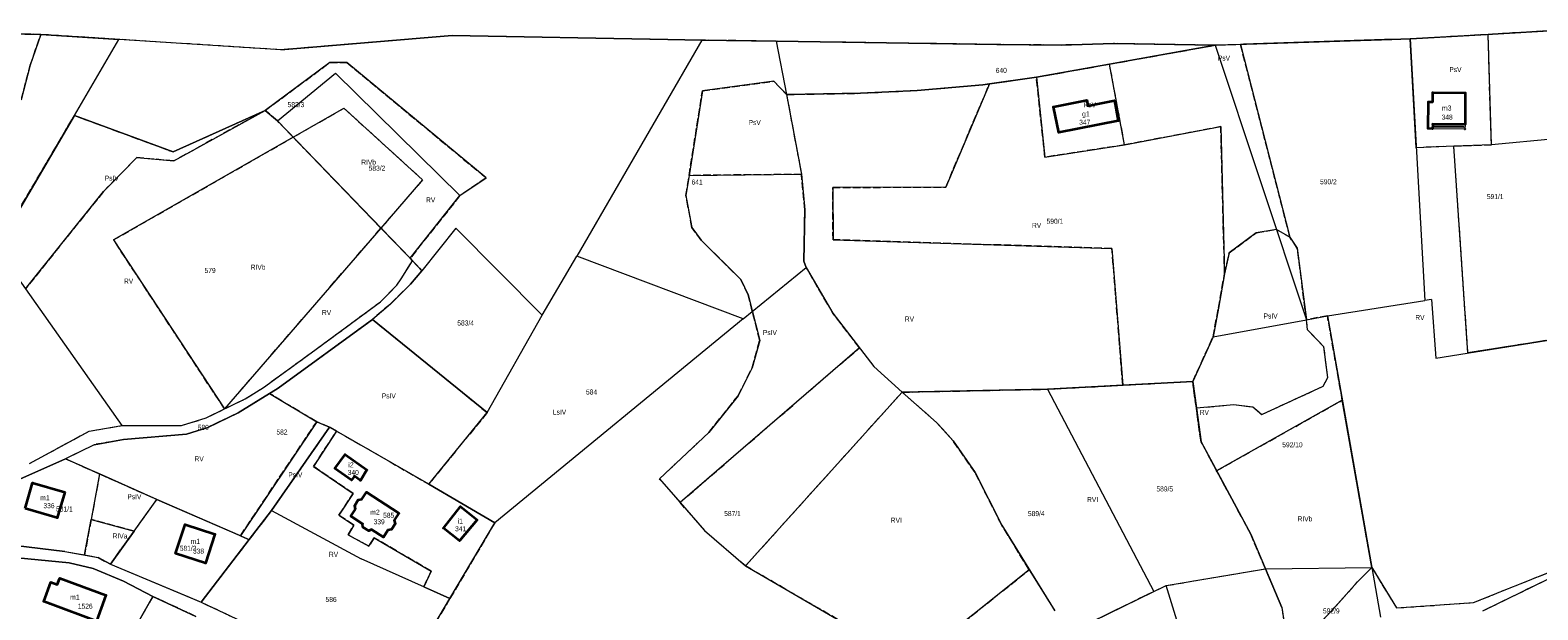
# Model space of a CAD drawing. Header units: metres. Extents: x 7496145 to 7500200, y 5498500 to 5502080.
# Tile 185 of 202: x 7498707 to 7499156, y 5501363 to 5501536. Entities that reach past the tile are written whole.
import ezdxf
from ezdxf.enums import TextEntityAlignment as Align

# ---------------------------------------------------------------- set-up
doc = ezdxf.new("R2010")
doc.units = ezdxf.units.M
doc.header["$MEASUREMENT"] = 0
for name, pattern in [('2.25_0.75', [3, 2.25, -0.75]), ('219-1000', [0]), ('egug-1000', [0])]:
    doc.linetypes.add(name, pattern=pattern)
doc.layers.get('0').update_dxf_attribs({"color": 2, "linetype": 'CONTINUOUS', "lineweight": 5})
for name, color, linetype in [('209-oznaczenie konturu klasyfikacyjnego', 7, 'CONTINUOUS'), ('211-numer działki ewidencyjnej', 7, 'CONTINUOUS'), ('217-kontur klasyfikacyjny', 7, 'CONTINUOUS'), ('218-kontur użytku gruntowego', 7, 'CONTINUOUS'), ('219-działka ewidencyjna', 7, 'CONTINUOUS'), ('312-budynek ewidencyjny', 7, 'CONTINUOUS'), ('312-oznaczenie budynku ewidencyjnego', 7, 'CONTINUOUS'), ('312-oznaczenie budynku ewidencyjnego-Atr117', 7, 'CONTINUOUS'), ('Punkt budynku', 7, 'CONTINUOUS'), ('taras', 7, 'CONTINUOUS')]:
    doc.layers.add(name, color=color, linetype=linetype)
doc.styles.get("Standard").update_dxf_attribs({"font": 'Working1250', "width": 0.75})

# ---------------------------------------------------------------- blocks, each defined once
blk = doc.blocks.new('PUNKTBUD')
at = {"color": 0}
blk.add_circle((0, 0), 0.09, dxfattribs=at)

msp = doc.modelspace()

# ---------------------------------------------------------------- linework, layer by layer
at = {"layer": '217-kontur klasyfikacyjny', "color": 3, "linetype": '2.25_0.75', "lineweight": 18, "flags": 128}
for points in [[(7498710.71, 5501534.25), (7498690.43, 5501534.64)], [(7498707.5, 5501525.07), (7498710.71, 5501534.25)], [(7498733.9, 5501532.76), (7498710.71, 5501534.25)], [(7498782.1, 5501529.67), (7498733.9, 5501532.76)], [(7498833.18, 5501533.88), (7498782.1, 5501529.67)], [(7498897.36, 5501532.69), (7498833.18, 5501533.88)], [(7498907.53, 5501532.54), (7498897.36, 5501532.69)], [(7498929.64, 5501532.21), (7498907.53, 5501532.54)], [(7498995.35, 5501531.23), (7498929.64, 5501532.21)], [(7499014.52, 5501531.06), (7498995.35, 5501531.23)], [(7499030.13, 5501531.53), (7499014.52, 5501531.06)], [(7499060.41, 5501531.02), (7499030.13, 5501531.53)], [(7499067.9, 5501531.27), (7499060.41, 5501531.02)], [(7499113.02, 5501532.77), (7499067.9, 5501531.27)], [(7499082.63, 5501473.84), (7499067.9, 5501531.27)], [(7499118.45, 5501532.95), (7499113.02, 5501532.77)], [(7499120.37, 5501533.01), (7499118.45, 5501532.95)], [(7499120.27, 5501500.51), (7499118.45, 5501532.95)], [(7499141.65, 5501534.26), (7499120.37, 5501533.01)], [(7499142.94, 5501534.34), (7499141.65, 5501534.26)], [(7499142.61, 5501501.4), (7499141.65, 5501534.26)], [(7499163.11, 5501535.52), (7499142.94, 5501534.34)], [(7499028.92, 5501525.38), (7499060.41, 5501531.02)], [(7498704.85, 5501514.74), (7498707.5, 5501525.07)], [(7498777.49, 5501511.64), (7498796.73, 5501525.9)], [(7498796.73, 5501525.9), (7498801.82, 5501525.86)], [(7498801.82, 5501525.86), (7498843.25, 5501491.51)], [(7499007.13, 5501521.48), (7499028.92, 5501525.38)], [(7499033.39, 5501501.35), (7499028.92, 5501525.38)], [(7498907.69, 5501517.44), (7498928.94, 5501520.28)], [(7498928.94, 5501520.28), (7498932.73, 5501516.36)], [(7498971.62, 5501517.56), (7498991.19, 5501519.28)], [(7498980.14, 5501488.77), (7498993.17, 5501519.55)], [(7498991.19, 5501519.28), (7498993.17, 5501519.55)], [(7498993.17, 5501519.55), (7499007.13, 5501521.48)], [(7499009.67, 5501497.69), (7499007.13, 5501521.48)], [(7498903.71, 5501492.24), (7498907.69, 5501517.44)], [(7498932.73, 5501516.36), (7498954.79, 5501516.72)], [(7498932.73, 5501516.36), (7498937.17, 5501492.6)], [(7498954.79, 5501516.72), (7498971.62, 5501517.56)], [(7498697.46, 5501470.62), (7498720.66, 5501510.09)], [(7498720.66, 5501510.09), (7498750.04, 5501499.27)], [(7498750.04, 5501499.27), (7498777.49, 5501511.64)], [(7498777.49, 5501511.64), (7498750.26, 5501496.57)], [(7498781.11, 5501508.5), (7498777.49, 5501511.64)], [(7498785.81, 5501503.64), (7498800.88, 5501512.3)], [(7498800.88, 5501512.3), (7498824.36, 5501490.93)], [(7498785.81, 5501503.64), (7498781.11, 5501508.5)], [(7499062.04, 5501506.78), (7499033.39, 5501501.35)], [(7499063.16, 5501462.96), (7499062.04, 5501506.78)], [(7498732.36, 5501473.04), (7498785.81, 5501503.64)], [(7498811.95, 5501476.58), (7498785.81, 5501503.64)], [(7499033.39, 5501501.35), (7499009.67, 5501497.69)], [(7499131.43, 5501500.99), (7499120.27, 5501500.51)], [(7499131.43, 5501500.99), (7499142.61, 5501501.4)], [(7499135.63, 5501439.38), (7499131.43, 5501500.99)], [(7498739.26, 5501497.59), (7498729.33, 5501487.45)], [(7498750.26, 5501496.57), (7498739.26, 5501497.59)], [(7498824.36, 5501490.93), (7498811.95, 5501476.58)], [(7498843.25, 5501491.51), (7498835.48, 5501486.24)], [(7498902.77, 5501486.27), (7498903.71, 5501492.24)], [(7498937.17, 5501492.6), (7498903.71, 5501492.24)], [(7498938.17, 5501481.98), (7498937.17, 5501492.6)], [(7498729.33, 5501487.45), (7498706.07, 5501458.44)], [(7498835.48, 5501486.24), (7498820.64, 5501467.58)], [(7498904.56, 5501476.75), (7498902.77, 5501486.27)], [(7498946.48, 5501488.66), (7498980.14, 5501488.77)], [(7498946.58, 5501473.11), (7498946.48, 5501488.66)], [(7498937.88, 5501466.76), (7498938.17, 5501481.98)], [(7498765.39, 5501422.71), (7498732.36, 5501473.04)], [(7498765.39, 5501422.71), (7498811.95, 5501476.58)], [(7498820.64, 5501467.58), (7498811.95, 5501476.58)], [(7498907.32, 5501472.96), (7498904.56, 5501476.75)], [(7498919.11, 5501461.23), (7498907.32, 5501472.96)], [(7499029.64, 5501470.5), (7498946.58, 5501473.11)], [(7499064.57, 5501469.24), (7499072.6, 5501475.14)], [(7499072.6, 5501475.14), (7499078.64, 5501476.19)], [(7499078.64, 5501476.19), (7499082.63, 5501473.84)], [(7499084.8, 5501470.58), (7499082.63, 5501473.84)], [(7499032.86, 5501429.78), (7499029.64, 5501470.5)], [(7499063.16, 5501462.96), (7499064.57, 5501469.24)], [(7499087.59, 5501449.28), (7499084.8, 5501470.58)], [(7498817.99, 5501461.49), (7498821.37, 5501466.84)], [(7498820.64, 5501467.58), (7498821.37, 5501466.84)], [(7498824.08, 5501463.89), (7498820.74, 5501459.88)], [(7498821.37, 5501466.84), (7498824.08, 5501463.89)], [(7498938.57, 5501464.82), (7498937.88, 5501466.76)], [(7498946.53, 5501451.24), (7498938.57, 5501464.82)], [(7498811.79, 5501454.59), (7498816.73, 5501459.59)], [(7498820.74, 5501459.88), (7498814.75, 5501453.95)], [(7498816.73, 5501459.59), (7498817.99, 5501461.49)], [(7498921.29, 5501456.7), (7498919.11, 5501461.23)], [(7499061.35, 5501452.7), (7499063.16, 5501462.96)], [(7498924.74, 5501443.12), (7498921.29, 5501456.7)], [(7498791.22, 5501439.44), (7498811.79, 5501454.59)], [(7498814.75, 5501453.95), (7498809.43, 5501449.36)], [(7498954.47, 5501440.92), (7498946.53, 5501451.24)], [(7499059.74, 5501444.18), (7499061.35, 5501452.7)], [(7499093.8, 5501450.46), (7499087.59, 5501449.28)], [(7499098.23, 5501425.32), (7499093.8, 5501450.46)], [(7498809.43, 5501449.36), (7498781.36, 5501428.86)], [(7498809.43, 5501449.36), (7498843.61, 5501421.61)], [(7499087.86, 5501446.3), (7499087.59, 5501449.28)], [(7499092.76, 5501441.18), (7499087.86, 5501446.3)], [(7498922.52, 5501434.99), (7498924.74, 5501443.12)], [(7499053.68, 5501430.89), (7499059.74, 5501444.18)], [(7499161.67, 5501443.53), (7499135.63, 5501439.38)], [(7498776.93, 5501429.09), (7498791.22, 5501439.44)], [(7498901.05, 5501394.84), (7498954.47, 5501440.92)], [(7499093.9, 5501432.03), (7499092.76, 5501441.18)], [(7498918.32, 5501426.64), (7498922.52, 5501434.99)], [(7498771.56, 5501425.74), (7498776.93, 5501429.09)], [(7498781.36, 5501428.86), (7498778.78, 5501427.28)], [(7498967.12, 5501427.69), (7499010.44, 5501428.58)], [(7499010.44, 5501428.58), (7499032.86, 5501429.78)], [(7499032.86, 5501429.78), (7499053.68, 5501430.89)], [(7499054.77, 5501423), (7499053.68, 5501430.89)], [(7499074.29, 5501421.08), (7499092.57, 5501429.49)], [(7499092.57, 5501429.49), (7499093.9, 5501432.03)], [(7498765.39, 5501422.71), (7498771.56, 5501425.74)], [(7498778.78, 5501427.28), (7498769.42, 5501421.56)], [(7498792.82, 5501418.88), (7498778.78, 5501427.28)], [(7498909.6, 5501415.71), (7498918.32, 5501426.64)], [(7498920.5, 5501375.95), (7498967.12, 5501427.69)], [(7498977.42, 5501418.68), (7498967.12, 5501427.69)], [(7499054.77, 5501423), (7499065.88, 5501424.01)], [(7499060.81, 5501404.31), (7499098.23, 5501425.32)], [(7499065.88, 5501424.01), (7499071.61, 5501423.32)], [(7499107.02, 5501375.5), (7499098.23, 5501425.32)], [(7498752.56, 5501417.78), (7498759.94, 5501420.04)], [(7498759.94, 5501420.04), (7498765.39, 5501422.71)], [(7498769.42, 5501421.56), (7498760.44, 5501417.21)], [(7498843.61, 5501421.61), (7498826.19, 5501400.33)], [(7499056.16, 5501412.95), (7499054.77, 5501423)], [(7499071.61, 5501423.32), (7499074.29, 5501421.08)], [(7498707.28, 5501406.43), (7498725.08, 5501416.13)], [(7498725.08, 5501416.13), (7498734.83, 5501417.76)], [(7498734.83, 5501417.76), (7498752.56, 5501417.78)], [(7498754.08, 5501415.18), (7498735.28, 5501413.56)], [(7498760.44, 5501417.21), (7498754.08, 5501415.18)], [(7498770.1, 5501384.93), (7498792.82, 5501418.88)], [(7498796.64, 5501417.33), (7498779.36, 5501392.47)], [(7498791.91, 5501405.6), (7498798.76, 5501416.11)], [(7498796.64, 5501417.33), (7498792.82, 5501418.88)], [(7498798.76, 5501416.11), (7498796.64, 5501417.33)], [(7498798.76, 5501416.11), (7498826.19, 5501400.33)], [(7498894.9, 5501401.92), (7498909.6, 5501415.71)], [(7498982.36, 5501413.23), (7498977.42, 5501418.68)], [(7498726.56, 5501412.07), (7498718.05, 5501407.86)], [(7498735.28, 5501413.56), (7498726.56, 5501412.07)], [(7498988.86, 5501403.75), (7498982.36, 5501413.23)], [(7499060.81, 5501404.31), (7499056.16, 5501412.95)], [(7498718.05, 5501407.86), (7498723.09, 5501405.61)], [(7498723.09, 5501405.61), (7498728.19, 5501403.34)], [(7498803.68, 5501397.54), (7498791.91, 5501405.6)], [(7498728.19, 5501403.34), (7498725.65, 5501389.8)], [(7498728.19, 5501403.34), (7498745.23, 5501395.75)], [(7498901.05, 5501394.84), (7498894.9, 5501401.92)], [(7498996.81, 5501388.1), (7498988.86, 5501403.75)], [(7499070.95, 5501385.44), (7499060.81, 5501404.31)], [(7498799.45, 5501391.06), (7498803.68, 5501397.54)], [(7498826.19, 5501400.33), (7498845.84, 5501388.83)], [(7498738.44, 5501386.3), (7498745.23, 5501395.75)], [(7498745.23, 5501395.75), (7498770.1, 5501384.93)], [(7498779.36, 5501392.47), (7498772.71, 5501383.79)], [(7498908.29, 5501386.51), (7498901.05, 5501394.84)], [(7498725.65, 5501389.8), (7498723.66, 5501379.23)], [(7498738.44, 5501386.3), (7498725.65, 5501389.8)], [(7498803.85, 5501388.08), (7498799.45, 5501391.06)], [(7498802.17, 5501385.2), (7498803.85, 5501388.08)], [(7498845.84, 5501388.83), (7498832.5, 5501366.22)], [(7499005.01, 5501374.84), (7498996.81, 5501388.1)], [(7498731.38, 5501376.46), (7498738.44, 5501386.3)], [(7498772.71, 5501383.79), (7498758.41, 5501365.18)], [(7498770.1, 5501384.93), (7498772.71, 5501383.79)], [(7498808.33, 5501381.88), (7498802.17, 5501385.2)], [(7498809.97, 5501384.33), (7498808.33, 5501381.88)], [(7498826.93, 5501374.39), (7498809.97, 5501384.33)], [(7498920.5, 5501375.95), (7498908.29, 5501386.51)], [(7499075.31, 5501375.11), (7499070.95, 5501385.44)], [(7498723.66, 5501379.23), (7498727.7, 5501378.5)], [(7498727.7, 5501378.5), (7498731.38, 5501376.46)], [(7499173.61, 5501378.91), (7499139.98, 5501362.47)], [(7498824.69, 5501369.72), (7498826.93, 5501374.39)], [(7498950.73, 5501358.42), (7498920.5, 5501375.95)], [(7498971.39, 5501347.95), (7499005.01, 5501374.84)], [(7499005.01, 5501374.84), (7499012.61, 5501362.56)], [(7499045.79, 5501370.09), (7499075.31, 5501375.11)], [(7499075.31, 5501375.11), (7499080.22, 5501363.62)], [(7499102.76, 5501371.2), (7499107.02, 5501375.5)], [(7499107.02, 5501375.5), (7499114.32, 5501363.43)], [(7499137.3, 5501365.05), (7499170.04, 5501378.14)], [(7498832.5, 5501366.22), (7498824.69, 5501369.72)], [(7499042.11, 5501368.39), (7499045.79, 5501370.09)], [(7499096.05, 5501363.68), (7499102.76, 5501371.2)], [(7498744.04, 5501366.89), (7498735.11, 5501351.18)], [(7498756.86, 5501360.89), (7498744.04, 5501366.89)], [(7498758.41, 5501365.18), (7498784.35, 5501352.91)], [(7498832.5, 5501366.22), (7498815.71, 5501337.99)], [(7499023.99, 5501359.51), (7499042.11, 5501368.39)], [(7499114.32, 5501363.43), (7499137.3, 5501365.05)], [(7499080.22, 5501363.62), (7499082.1, 5501351.11)], [(7499089.5, 5501356.58), (7499096.05, 5501363.68)]]:
    msp.add_lwpolyline(points, dxfattribs=at)
at = {"layer": '218-kontur użytku gruntowego', "color": 3, "linetype": 'egug-1000', "lineweight": 18, "flags": 128}
for points in [[(7498710.71, 5501534.25), (7498690.43, 5501534.64)], [(7498710.71, 5501534.25), (7498707.5, 5501525.07)], [(7498733.9, 5501532.76), (7498710.71, 5501534.25)], [(7498782.1, 5501529.67), (7498733.9, 5501532.76)], [(7498833.18, 5501533.88), (7498782.1, 5501529.67)], [(7498897.36, 5501532.69), (7498833.18, 5501533.88)], [(7498907.53, 5501532.54), (7498897.36, 5501532.69)], [(7498929.64, 5501532.21), (7498907.53, 5501532.54)], [(7498995.35, 5501531.23), (7498929.64, 5501532.21)], [(7499014.52, 5501531.06), (7498995.35, 5501531.23)], [(7499030.13, 5501531.53), (7499014.52, 5501531.06)], [(7499060.41, 5501531.02), (7499030.13, 5501531.53)], [(7499067.9, 5501531.27), (7499060.41, 5501531.02)], [(7499113.02, 5501532.77), (7499067.9, 5501531.27)], [(7499067.9, 5501531.27), (7499082.63, 5501473.84)], [(7499118.45, 5501532.95), (7499113.02, 5501532.77)], [(7499120.37, 5501533.01), (7499118.45, 5501532.95)], [(7499120.27, 5501500.51), (7499118.45, 5501532.95)], [(7499141.65, 5501534.26), (7499120.37, 5501533.01)], [(7499142.94, 5501534.34), (7499141.65, 5501534.26)], [(7499142.61, 5501501.4), (7499141.65, 5501534.26)], [(7499163.11, 5501535.52), (7499142.94, 5501534.34)], [(7499060.41, 5501531.02), (7499028.92, 5501525.38)], [(7498707.5, 5501525.07), (7498704.85, 5501514.74)], [(7498796.73, 5501525.9), (7498777.49, 5501511.64)], [(7498801.82, 5501525.86), (7498796.73, 5501525.9)], [(7498843.25, 5501491.51), (7498801.82, 5501525.86)], [(7499028.92, 5501525.38), (7499007.13, 5501521.48)], [(7499033.39, 5501501.35), (7499028.92, 5501525.38)], [(7498928.94, 5501520.28), (7498907.69, 5501517.44)], [(7498932.73, 5501516.36), (7498928.94, 5501520.28)], [(7498991.19, 5501519.28), (7498971.62, 5501517.56)], [(7498993.17, 5501519.55), (7498980.14, 5501488.77)], [(7498993.17, 5501519.55), (7498991.19, 5501519.28)], [(7499007.13, 5501521.48), (7498993.17, 5501519.55)], [(7499007.13, 5501521.48), (7499009.67, 5501497.69)], [(7498907.69, 5501517.44), (7498903.71, 5501492.24)], [(7498954.79, 5501516.72), (7498932.73, 5501516.36)], [(7498932.73, 5501516.36), (7498937.17, 5501492.6)], [(7498971.62, 5501517.56), (7498954.79, 5501516.72)], [(7498720.66, 5501510.09), (7498697.46, 5501470.62)], [(7498750.04, 5501499.27), (7498720.66, 5501510.09)], [(7498777.49, 5501511.64), (7498750.04, 5501499.27)], [(7498750.26, 5501496.57), (7498777.49, 5501511.64)], [(7498777.49, 5501511.64), (7498781.11, 5501508.5)], [(7498785.81, 5501503.64), (7498800.88, 5501512.3)], [(7498800.88, 5501512.3), (7498824.36, 5501490.93)], [(7498781.11, 5501508.5), (7498785.81, 5501503.64)], [(7499033.39, 5501501.35), (7499062.04, 5501506.78)], [(7499062.04, 5501506.78), (7499063.16, 5501462.96)], [(7498785.81, 5501503.64), (7498732.36, 5501473.04)], [(7498785.81, 5501503.64), (7498811.95, 5501476.58)], [(7499009.67, 5501497.69), (7499033.39, 5501501.35)], [(7499131.43, 5501500.99), (7499120.27, 5501500.51)], [(7499142.61, 5501501.4), (7499131.43, 5501500.99)], [(7499135.63, 5501439.38), (7499131.43, 5501500.99)], [(7499161.59, 5501503.18), (7499142.61, 5501501.4)], [(7498729.33, 5501487.45), (7498739.26, 5501497.59)], [(7498739.26, 5501497.59), (7498750.26, 5501496.57)], [(7498824.36, 5501490.93), (7498811.95, 5501476.58)], [(7498835.48, 5501486.24), (7498843.25, 5501491.51)], [(7498903.71, 5501492.24), (7498902.77, 5501486.27)], [(7498903.71, 5501492.24), (7498937.17, 5501492.6)], [(7498937.17, 5501492.6), (7498938.17, 5501481.98)], [(7498706.07, 5501458.44), (7498729.33, 5501487.45)], [(7498820.64, 5501467.58), (7498835.48, 5501486.24)], [(7498902.77, 5501486.27), (7498904.56, 5501476.75)], [(7498980.14, 5501488.77), (7498946.48, 5501488.66)], [(7498946.48, 5501488.66), (7498946.58, 5501473.11)], [(7498938.17, 5501481.98), (7498937.88, 5501466.76)], [(7498732.36, 5501473.04), (7498765.39, 5501422.71)], [(7498811.95, 5501476.58), (7498765.39, 5501422.71)], [(7498811.95, 5501476.58), (7498820.64, 5501467.58)], [(7498904.56, 5501476.75), (7498907.32, 5501472.96)], [(7498907.32, 5501472.96), (7498919.11, 5501461.23)], [(7498946.58, 5501473.11), (7499029.64, 5501470.5)], [(7499072.6, 5501475.14), (7499064.57, 5501469.24)], [(7499078.64, 5501476.19), (7499072.6, 5501475.14)], [(7499082.63, 5501473.84), (7499078.64, 5501476.19)], [(7499082.63, 5501473.84), (7499084.8, 5501470.58)], [(7499029.64, 5501470.5), (7499032.86, 5501429.78)], [(7499064.57, 5501469.24), (7499063.16, 5501462.96)], [(7499084.8, 5501470.58), (7499087.59, 5501449.28)], [(7498817.99, 5501461.49), (7498821.37, 5501466.84)], [(7498821.37, 5501466.84), (7498820.64, 5501467.58)], [(7498824.08, 5501463.89), (7498820.74, 5501459.88)], [(7498821.37, 5501466.84), (7498824.08, 5501463.89)], [(7498937.88, 5501466.76), (7498938.57, 5501464.82)], [(7498938.57, 5501464.82), (7498946.53, 5501451.24)], [(7498811.79, 5501454.59), (7498816.73, 5501459.59)], [(7498820.74, 5501459.88), (7498814.75, 5501453.95)], [(7498816.73, 5501459.59), (7498817.99, 5501461.49)], [(7498919.11, 5501461.23), (7498921.29, 5501456.7)], [(7499063.16, 5501462.96), (7499061.35, 5501452.7)], [(7498921.29, 5501456.7), (7498924.74, 5501443.12)], [(7498791.22, 5501439.44), (7498811.79, 5501454.59)], [(7498814.75, 5501453.95), (7498809.43, 5501449.36)], [(7498946.53, 5501451.24), (7498954.47, 5501440.92)], [(7499061.35, 5501452.7), (7499059.74, 5501444.18)], [(7499087.59, 5501449.28), (7499093.8, 5501450.46)], [(7499093.8, 5501450.46), (7499098.23, 5501425.32)], [(7498809.43, 5501449.36), (7498781.36, 5501428.86)], [(7498843.61, 5501421.61), (7498809.43, 5501449.36)], [(7499087.86, 5501446.3), (7499087.59, 5501449.28)], [(7499092.76, 5501441.18), (7499087.86, 5501446.3)], [(7498924.74, 5501443.12), (7498922.52, 5501434.99)], [(7499059.74, 5501444.18), (7499053.68, 5501430.89)], [(7499161.67, 5501443.53), (7499135.63, 5501439.38)], [(7498776.93, 5501429.09), (7498791.22, 5501439.44)], [(7498954.47, 5501440.92), (7498901.05, 5501394.84)], [(7499093.9, 5501432.03), (7499092.76, 5501441.18)], [(7498922.52, 5501434.99), (7498918.32, 5501426.64)], [(7498771.56, 5501425.74), (7498776.93, 5501429.09)], [(7498781.36, 5501428.86), (7498778.78, 5501427.28)], [(7499010.44, 5501428.58), (7498967.12, 5501427.69)], [(7499032.86, 5501429.78), (7499010.44, 5501428.58)], [(7499053.68, 5501430.89), (7499032.86, 5501429.78)], [(7499053.68, 5501430.89), (7499054.77, 5501423)], [(7499074.29, 5501421.08), (7499092.57, 5501429.49)], [(7499092.57, 5501429.49), (7499093.9, 5501432.03)], [(7498765.39, 5501422.71), (7498771.56, 5501425.74)], [(7498778.78, 5501427.28), (7498769.42, 5501421.56)], [(7498778.78, 5501427.28), (7498792.82, 5501418.88)], [(7498918.32, 5501426.64), (7498909.6, 5501415.71)], [(7498920.5, 5501375.95), (7498967.12, 5501427.69)], [(7498967.12, 5501427.69), (7498977.42, 5501418.68)], [(7499054.77, 5501423), (7499065.88, 5501424.01)], [(7499098.23, 5501425.32), (7499060.81, 5501404.31)], [(7499065.88, 5501424.01), (7499071.61, 5501423.32)], [(7499107.02, 5501375.5), (7499098.23, 5501425.32)], [(7498752.56, 5501417.78), (7498759.94, 5501420.04)], [(7498759.94, 5501420.04), (7498765.39, 5501422.71)], [(7498769.42, 5501421.56), (7498760.44, 5501417.21)], [(7498826.19, 5501400.33), (7498843.61, 5501421.61)], [(7499054.77, 5501423), (7499056.16, 5501412.95)], [(7499071.61, 5501423.32), (7499074.29, 5501421.08)], [(7498707.28, 5501406.43), (7498725.08, 5501416.13)], [(7498725.08, 5501416.13), (7498734.83, 5501417.76)], [(7498734.83, 5501417.76), (7498752.56, 5501417.78)], [(7498754.08, 5501415.18), (7498735.28, 5501413.56)], [(7498760.44, 5501417.21), (7498754.08, 5501415.18)], [(7498792.82, 5501418.88), (7498770.1, 5501384.93)], [(7498796.64, 5501417.33), (7498779.36, 5501392.47)], [(7498798.76, 5501416.11), (7498791.91, 5501405.6)], [(7498792.82, 5501418.88), (7498796.64, 5501417.33)], [(7498796.64, 5501417.33), (7498798.76, 5501416.11)], [(7498826.19, 5501400.33), (7498798.76, 5501416.11)], [(7498909.6, 5501415.71), (7498894.9, 5501401.92)], [(7498977.42, 5501418.68), (7498982.36, 5501413.23)], [(7498726.56, 5501412.07), (7498718.05, 5501407.86)], [(7498735.28, 5501413.56), (7498726.56, 5501412.07)], [(7498982.36, 5501413.23), (7498988.86, 5501403.75)], [(7499056.16, 5501412.95), (7499060.81, 5501404.31)], [(7498718.05, 5501407.86), (7498704.41, 5501401.79)], [(7498723.09, 5501405.61), (7498718.05, 5501407.86)], [(7498728.19, 5501403.34), (7498723.09, 5501405.61)], [(7498791.91, 5501405.6), (7498803.68, 5501397.54)], [(7498728.19, 5501403.34), (7498725.65, 5501389.8)], [(7498745.23, 5501395.75), (7498728.19, 5501403.34)], [(7498894.9, 5501401.92), (7498901.05, 5501394.84)], [(7498988.86, 5501403.75), (7498996.81, 5501388.1)], [(7499060.81, 5501404.31), (7499070.95, 5501385.44)], [(7498803.68, 5501397.54), (7498799.45, 5501391.06)], [(7498845.84, 5501388.83), (7498826.19, 5501400.33)], [(7498738.44, 5501386.3), (7498745.23, 5501395.75)], [(7498770.1, 5501384.93), (7498745.23, 5501395.75)], [(7498779.36, 5501392.47), (7498772.71, 5501383.79)], [(7498901.05, 5501394.84), (7498908.29, 5501386.51)], [(7498723.66, 5501379.23), (7498725.65, 5501389.8)], [(7498725.65, 5501389.8), (7498738.44, 5501386.3)], [(7498799.45, 5501391.06), (7498803.85, 5501388.08)], [(7498803.85, 5501388.08), (7498802.17, 5501385.2)], [(7498832.5, 5501366.22), (7498845.84, 5501388.83)], [(7498996.81, 5501388.1), (7499005.01, 5501374.84)], [(7498738.44, 5501386.3), (7498731.38, 5501376.46)], [(7498772.71, 5501383.79), (7498758.41, 5501365.18)], [(7498770.1, 5501384.93), (7498772.71, 5501383.79)], [(7498802.17, 5501385.2), (7498808.33, 5501381.88)], [(7498808.33, 5501381.88), (7498809.97, 5501384.33)], [(7498809.97, 5501384.33), (7498826.93, 5501374.39)], [(7498908.29, 5501386.51), (7498920.5, 5501375.95)], [(7499070.95, 5501385.44), (7499075.31, 5501375.11)], [(7498695.73, 5501382.89), (7498717.82, 5501380.28)], [(7498717.82, 5501380.28), (7498723.66, 5501379.23)], [(7498723.66, 5501379.23), (7498727.7, 5501378.5)], [(7498727.7, 5501378.5), (7498731.38, 5501376.46)], [(7499173.61, 5501378.91), (7499139.98, 5501362.47)], [(7498719.09, 5501376.85), (7498703.72, 5501378.35)], [(7498726.27, 5501375.16), (7498719.09, 5501376.85)], [(7498735.26, 5501371.43), (7498726.27, 5501375.16)], [(7498731.38, 5501376.46), (7498754.47, 5501366.82)], [(7498826.93, 5501374.39), (7498824.69, 5501369.72)], [(7498920.5, 5501375.95), (7498950.73, 5501358.42)], [(7499005.01, 5501374.84), (7498971.39, 5501347.95)], [(7499005.01, 5501374.84), (7499012.61, 5501362.56)], [(7499045.79, 5501370.09), (7499075.31, 5501375.11)], [(7499075.31, 5501375.11), (7499080.22, 5501363.62)], [(7499102.76, 5501371.2), (7499107.02, 5501375.5)], [(7499107.02, 5501375.5), (7499114.32, 5501363.43)], [(7499137.3, 5501365.05), (7499170.04, 5501378.14)], [(7498744.04, 5501366.89), (7498735.26, 5501371.43)], [(7498824.69, 5501369.72), (7498832.5, 5501366.22)], [(7499042.11, 5501368.39), (7499045.79, 5501370.09)], [(7499096.05, 5501363.68), (7499102.76, 5501371.2)], [(7498744.04, 5501366.89), (7498735.11, 5501351.18)], [(7498756.86, 5501360.89), (7498744.04, 5501366.89)], [(7498754.47, 5501366.82), (7498758.41, 5501365.18)], [(7498758.41, 5501365.18), (7498784.35, 5501352.91)], [(7498815.71, 5501337.99), (7498832.5, 5501366.22)], [(7499023.99, 5501359.51), (7499042.11, 5501368.39)], [(7499114.32, 5501363.43), (7499137.3, 5501365.05)], [(7499080.22, 5501363.62), (7499082.1, 5501351.11)], [(7499089.5, 5501356.58), (7499096.05, 5501363.68)]]:
    msp.add_lwpolyline(points, dxfattribs=at)
at = {"layer": '219-działka ewidencyjna', "color": 3, "linetype": '219-1000', "lineweight": 18, "flags": 128}
for points in [[(7498681.88, 5501534.8), (7498710.71, 5501534.25)], [(7498710.71, 5501534.25), (7498733.9, 5501532.76)], [(7498720.66, 5501510.09), (7498733.9, 5501532.76)], [(7498782.1, 5501529.67), (7498733.9, 5501532.76)], [(7498782.1, 5501529.67), (7498833.18, 5501533.88)], [(7498833.18, 5501533.88), (7498897.36, 5501532.69)], [(7498907.53, 5501532.54), (7498870.32, 5501468.17)], [(7498897.36, 5501532.69), (7498907.53, 5501532.54)], [(7498907.53, 5501532.54), (7498929.64, 5501532.21)], [(7498929.64, 5501532.21), (7498932.73, 5501516.36)], [(7498929.64, 5501532.21), (7498995.35, 5501531.23)], [(7498995.35, 5501531.23), (7499014.52, 5501531.06)], [(7499014.52, 5501531.06), (7499030.13, 5501531.53)], [(7499030.13, 5501531.53), (7499060.41, 5501531.02)], [(7499060.41, 5501531.02), (7499113.02, 5501532.77)], [(7499113.02, 5501532.77), (7499118.45, 5501532.95)], [(7499118.45, 5501532.95), (7499120.37, 5501533.01)], [(7499118.45, 5501532.95), (7499122.81, 5501455.03)], [(7499120.37, 5501533.01), (7499142.94, 5501534.34)], [(7499142.94, 5501534.34), (7499163.11, 5501535.52)], [(7499007.13, 5501521.48), (7499060.41, 5501531.02)], [(7499060.41, 5501531.02), (7499087.59, 5501449.28)], [(7498781.11, 5501508.5), (7498798.39, 5501522.74)], [(7498798.39, 5501522.74), (7498835.48, 5501486.24)], [(7498971.62, 5501517.56), (7498991.19, 5501519.28)], [(7498991.19, 5501519.28), (7499007.13, 5501521.48)], [(7498932.73, 5501516.36), (7498954.79, 5501516.72)], [(7498932.73, 5501516.36), (7498937.17, 5501492.6)], [(7498954.79, 5501516.72), (7498971.62, 5501517.56)], [(7498697.46, 5501470.62), (7498720.66, 5501510.09)], [(7498720.66, 5501510.09), (7498750.04, 5501499.27)], [(7498750.04, 5501499.27), (7498777.49, 5501511.64)], [(7498777.49, 5501511.64), (7498781.11, 5501508.5)], [(7498781.11, 5501508.5), (7498820.64, 5501467.58)], [(7498937.17, 5501492.6), (7498938.17, 5501481.98)], [(7498820.64, 5501467.58), (7498835.48, 5501486.24)], [(7498937.88, 5501466.76), (7498938.17, 5501481.98)], [(7498834.24, 5501476.5), (7498824.08, 5501463.89)], [(7498834.24, 5501476.5), (7498859.97, 5501450.59)], [(7498697.46, 5501470.62), (7498734.83, 5501417.76)], [(7498817.99, 5501461.49), (7498821.37, 5501466.84)], [(7498820.64, 5501467.58), (7498821.37, 5501466.84)], [(7498820.74, 5501459.88), (7498824.08, 5501463.89)], [(7498821.37, 5501466.84), (7498824.08, 5501463.89)], [(7498859.97, 5501450.59), (7498870.32, 5501468.17)], [(7498919.85, 5501449.51), (7498870.32, 5501468.17)], [(7498919.85, 5501449.51), (7498938.57, 5501464.82)], [(7498937.88, 5501466.76), (7498938.57, 5501464.82)], [(7498938.57, 5501464.82), (7498946.53, 5501451.24)], [(7498811.79, 5501454.59), (7498816.73, 5501459.59)], [(7498814.75, 5501453.95), (7498820.74, 5501459.88)], [(7498816.73, 5501459.59), (7498817.99, 5501461.49)], [(7499093.8, 5501450.46), (7499122.81, 5501455.03)], [(7499124.75, 5501455.34), (7499122.81, 5501455.03)], [(7499124.75, 5501455.34), (7499126.04, 5501437.85)], [(7498791.22, 5501439.44), (7498811.79, 5501454.59)], [(7498814.75, 5501453.95), (7498809.43, 5501449.36)], [(7498843.61, 5501421.61), (7498859.97, 5501450.59)], [(7498946.53, 5501451.24), (7498958.72, 5501435.39)], [(7499087.59, 5501449.28), (7499093.8, 5501450.46)], [(7499093.8, 5501450.46), (7499107.02, 5501375.5)], [(7498781.36, 5501428.86), (7498809.43, 5501449.36)], [(7498809.43, 5501449.36), (7498843.61, 5501421.61)], [(7498919.85, 5501449.51), (7498845.84, 5501388.83)], [(7499059.74, 5501444.18), (7499087.59, 5501449.28)], [(7499059.74, 5501444.18), (7499053.68, 5501430.89)], [(7499126.04, 5501437.85), (7499163.95, 5501443.89)], [(7498776.93, 5501429.09), (7498791.22, 5501439.44)], [(7498958.72, 5501435.39), (7498967.12, 5501427.69)], [(7498769.42, 5501421.56), (7498781.36, 5501428.86)], [(7498771.56, 5501425.74), (7498776.93, 5501429.09)], [(7498967.12, 5501427.69), (7499010.44, 5501428.58)], [(7499010.44, 5501428.58), (7499053.68, 5501430.89)], [(7499010.44, 5501428.58), (7499042.11, 5501368.39)], [(7499056.16, 5501412.95), (7499053.68, 5501430.89)], [(7498759.94, 5501420.04), (7498771.56, 5501425.74)], [(7498967.12, 5501427.69), (7498977.42, 5501418.68)], [(7498752.56, 5501417.78), (7498759.94, 5501420.04)], [(7498760.44, 5501417.21), (7498769.42, 5501421.56)], [(7498826.19, 5501400.33), (7498843.61, 5501421.61)], [(7498707.28, 5501406.43), (7498725.08, 5501416.13)], [(7498725.08, 5501416.13), (7498734.83, 5501417.76)], [(7498734.83, 5501417.76), (7498752.56, 5501417.78)], [(7498735.28, 5501413.56), (7498754.08, 5501415.18)], [(7498754.08, 5501415.18), (7498760.44, 5501417.21)], [(7498779.36, 5501392.47), (7498796.64, 5501417.33)], [(7498826.19, 5501400.33), (7498796.64, 5501417.33)], [(7498977.42, 5501418.68), (7498982.36, 5501413.23)], [(7498726.56, 5501412.07), (7498718.05, 5501407.86)], [(7498726.56, 5501412.07), (7498735.28, 5501413.56)], [(7498982.36, 5501413.23), (7498988.86, 5501403.75)], [(7499056.16, 5501412.95), (7499070.95, 5501385.44)], [(7498704.41, 5501401.79), (7498718.05, 5501407.86)], [(7498745.23, 5501395.75), (7498718.05, 5501407.86)], [(7498988.86, 5501403.75), (7498996.81, 5501388.1)], [(7498826.19, 5501400.33), (7498845.84, 5501388.83)], [(7498731.38, 5501376.46), (7498745.23, 5501395.75)], [(7498745.23, 5501395.75), (7498772.71, 5501383.79)], [(7498772.71, 5501383.79), (7498779.36, 5501392.47)], [(7498779.36, 5501392.47), (7498806.06, 5501378.08)], [(7498832.5, 5501366.22), (7498845.84, 5501388.83)], [(7498996.81, 5501388.1), (7499012.61, 5501362.56)], [(7498758.41, 5501365.18), (7498772.71, 5501383.79)], [(7499070.95, 5501385.44), (7499075.31, 5501375.11)], [(7498717.82, 5501380.28), (7498695.73, 5501382.89)], [(7498717.82, 5501380.28), (7498727.7, 5501378.5)], [(7498731.38, 5501376.46), (7498727.7, 5501378.5)], [(7498703.72, 5501378.35), (7498719.09, 5501376.85)], [(7498719.09, 5501376.85), (7498726.27, 5501375.16)], [(7498726.27, 5501375.16), (7498735.26, 5501371.43)], [(7498731.38, 5501376.46), (7498758.41, 5501365.18)], [(7498832.5, 5501366.22), (7498806.06, 5501378.08)], [(7499045.79, 5501370.09), (7499075.31, 5501375.11)], [(7499075.31, 5501375.11), (7499107.02, 5501375.5)], [(7499080.22, 5501363.62), (7499075.31, 5501375.11)], [(7499107.02, 5501375.5), (7499109.64, 5501360.74)], [(7498735.26, 5501371.43), (7498744.04, 5501366.89)], [(7499042.11, 5501368.39), (7499045.79, 5501370.09)], [(7499054.23, 5501342.69), (7499045.79, 5501370.09)], [(7498725.13, 5501333.63), (7498744.04, 5501366.89)], [(7498744.04, 5501366.89), (7498756.86, 5501360.89)], [(7498758.41, 5501365.18), (7498784.35, 5501352.91)], [(7498815.71, 5501337.99), (7498832.5, 5501366.22)], [(7499016.8, 5501355.99), (7499042.11, 5501368.39)], [(7499080.22, 5501363.62), (7499082.1, 5501351.11)]]:
    msp.add_lwpolyline(points, dxfattribs=at)
at = {"layer": '312-budynek ewidencyjny', "color": 7, "linetype": 'Continuous', "lineweight": 35, "flags": 128}
for points in [[(7499012.22, 5501512.69), (7499022.12, 5501514.64)], [(7499022.12, 5501514.64), (7499022.44, 5501512.99)], [(7499022.44, 5501512.99), (7499030.36, 5501514.53)], [(7499030.36, 5501514.53), (7499031.53, 5501508.5)], [(7499123.78, 5501506.19), (7499123.88, 5501514.19)], [(7499123.88, 5501514.19), (7499125.16, 5501514.19)], [(7499125.16, 5501514.19), (7499125.17, 5501516.96)], [(7499125.17, 5501516.96), (7499134.85, 5501516.87)], [(7499134.85, 5501516.87), (7499134.78, 5501507.4)], [(7499013.77, 5501505.01), (7499012.22, 5501512.69)], [(7499031.53, 5501508.5), (7499013.77, 5501505.01)], [(7499125.11, 5501506.17), (7499123.78, 5501506.19)], [(7499125.14, 5501507.51), (7499125.11, 5501506.17)], [(7499134.78, 5501507.4), (7499125.14, 5501507.51)], [(7498798.27, 5501405.01), (7498801.26, 5501409.19)], [(7498801.26, 5501409.19), (7498807.79, 5501404.53)], [(7498803.16, 5501401.52), (7498798.27, 5501405.01)], [(7498804.04, 5501402.73), (7498803.16, 5501401.52)], [(7498805.85, 5501401.41), (7498804.04, 5501402.73)], [(7498807.79, 5501404.53), (7498805.85, 5501401.41)], [(7498705.99, 5501393.07), (7498708.23, 5501400.72)], [(7498708.23, 5501400.72), (7498717.79, 5501397.92)], [(7498717.79, 5501397.92), (7498715.55, 5501390.27)], [(7498806.22, 5501395.81), (7498807.63, 5501397.89)], [(7498807.63, 5501397.89), (7498817.27, 5501391.64)], [(7498715.55, 5501390.27), (7498705.99, 5501393.07)], [(7498803.02, 5501390.78), (7498804.35, 5501392.91)], [(7498804.17, 5501393.95), (7498805.18, 5501395.62)], [(7498804.35, 5501392.91), (7498804.17, 5501393.95)], [(7498805.18, 5501395.62), (7498806.22, 5501395.81)], [(7498830.55, 5501387.2), (7498835.6, 5501393.63)], [(7498835.6, 5501393.63), (7498840.59, 5501389.71)], [(7498750.8, 5501379.66), (7498753.62, 5501388.31)], [(7498753.62, 5501388.31), (7498762.51, 5501385.41)], [(7498806.46, 5501388.48), (7498803.02, 5501390.78)], [(7498806.56, 5501387.55), (7498806.46, 5501388.48)], [(7498808.3, 5501386.39), (7498806.56, 5501387.55)], [(7498816.2, 5501388.49), (7498815.13, 5501386.83)], [(7498817.27, 5501391.64), (7498815.91, 5501389.54)], [(7498815.91, 5501389.54), (7498816.2, 5501388.49)], [(7498840.59, 5501389.71), (7498835.32, 5501383.45)], [(7498762.51, 5501385.41), (7498759.71, 5501376.75)], [(7498809.14, 5501386.82), (7498808.3, 5501386.39)], [(7498812.67, 5501384.53), (7498809.14, 5501386.82)], [(7498814.03, 5501386.63), (7498812.67, 5501384.53)], [(7498815.13, 5501386.83), (7498814.03, 5501386.63)], [(7498835.32, 5501383.45), (7498830.55, 5501387.2)], [(7498759.71, 5501376.75), (7498750.8, 5501379.66)], [(7498711.58, 5501365.32), (7498713.67, 5501371.09)], [(7498713.67, 5501371.09), (7498715.57, 5501370.38)], [(7498715.57, 5501370.38), (7498716.29, 5501372.28)], [(7498716.29, 5501372.28), (7498730.04, 5501367.29)], [(7498713.44, 5501364.68), (7498711.58, 5501365.32)], [(7498730.04, 5501367.29), (7498727.24, 5501359.53)], [(7498727.24, 5501359.53), (7498713.44, 5501364.68)]]:
    msp.add_lwpolyline(points, dxfattribs=at)
at = {"layer": 'taras', "color": 0, "lineweight": 18}
for p, q in [((7499125.11, 5501506.17), (7499125.14, 5501507.51)), ((7499134.76, 5501506.06), (7499125.11, 5501506.17)), ((7499125.14, 5501507.51), (7499134.78, 5501507.4)), ((7499125.62, 5501506.66), (7499125.63, 5501507)), ((7499134.27, 5501506.57), (7499125.62, 5501506.66)), ((7499125.63, 5501507), (7499134.27, 5501506.91)), ((7499134.27, 5501506.91), (7499134.27, 5501506.57)), ((7499134.78, 5501507.4), (7499134.76, 5501506.06))]:
    msp.add_line(p, q, dxfattribs=at)

# ---------------------------------------------------------------- block references
at = {"layer": 'Punkt budynku', "color": 5, "linetype": 'Continuous', "lineweight": 13}
for p in [(7499022.12, 5501514.64), (7499030.36, 5501514.53), (7499123.88, 5501514.19), (7499125.16, 5501514.19), (7499125.17, 5501516.96), (7499134.85, 5501516.87), (7499012.22, 5501512.69), (7499022.44, 5501512.99), (7499013.77, 5501505.01), (7499031.53, 5501508.5), (7499123.78, 5501506.19), (7499125.11, 5501506.17), (7499125.14, 5501507.51), (7499134.76, 5501506.06), (7499134.78, 5501507.4), (7498801.26, 5501409.19), (7498798.27, 5501405.01), (7498803.16, 5501401.52), (7498804.04, 5501402.73), (7498805.85, 5501401.41), (7498807.79, 5501404.53), (7498708.23, 5501400.72), (7498717.79, 5501397.92), (7498807.63, 5501397.89), (7498804.17, 5501393.95), (7498804.35, 5501392.91), (7498805.18, 5501395.62), (7498806.22, 5501395.81), (7498835.6, 5501393.63), (7498715.55, 5501390.27), (7498753.62, 5501388.31), (7498803.02, 5501390.78), (7498806.46, 5501388.48), (7498806.56, 5501387.55), (7498815.91, 5501389.54), (7498816.2, 5501388.49), (7498817.27, 5501391.64), (7498840.59, 5501389.71), (7498762.51, 5501385.41), (7498808.3, 5501386.39), (7498809.14, 5501386.82), (7498812.67, 5501384.53), (7498814.03, 5501386.63), (7498815.13, 5501386.83), (7498830.55, 5501387.2), (7498835.32, 5501383.45), (7498750.8, 5501379.66), (7498759.71, 5501376.75), (7498713.67, 5501371.09), (7498715.57, 5501370.38), (7498716.29, 5501372.28), (7498711.58, 5501365.32), (7498730.04, 5501367.29), (7498713.44, 5501364.68)]:
    msp.add_blockref('PUNKTBUD', p, dxfattribs=at)

# ---------------------------------------------------------------- texts
at = {"layer": '209-oznaczenie konturu klasyfikacyjnego', "color": 3, "linetype": 'Continuous', "lineweight": 18, "width": 0.79}
for s, p in [('PsV', (7499061.17, 5501526.46)), ('PsV', (7499130.11, 5501523.03)), ('PsV', (7499021.26, 5501512.54)), ('PsV', (7498921.44, 5501507.26)), ('RIVb', (7498806.09, 5501495.44)), ('PsIV', (7498729.71, 5501490.69)), ('RV', (7498825.38, 5501484.21)), ('RV', (7499005.82, 5501476.63)), ('RIVb', (7498773.16, 5501464.18)), ('RV', (7498735.44, 5501460.04)), ('RV', (7498794.38, 5501450.65)), ('PsIV', (7499074.79, 5501449.64)), ('RV', (7499119.97, 5501449.19)), ('PsIV', (7498925.69, 5501444.72)), ('RV', (7498967.96, 5501448.75)), ('PsIV', (7498812.2, 5501425.85)), ('LsIV', (7498863.16, 5501421.03)), ('RV', (7499055.77, 5501420.94)), ('RV', (7498756.44, 5501407.11)), ('PsIV', (7498784.37, 5501402.34)), ('PsIV', (7498736.44, 5501395.82)), ('RVI', (7499022.22, 5501394.98)), ('RVI', (7498963.76, 5501388.82)), ('RIVb', (7499084.92, 5501389.22)), ('RIVa', (7498732.05, 5501384.13)), ('RV', (7498796.46, 5501378.66))]:
    msp.add_text(s, height=1.5, dxfattribs=at).set_placement(p)
at = {"layer": '211-numer działki ewidencyjnej', "color": 3, "linetype": 'Continuous', "lineweight": 18, "width": 0.79}
for s, p in [('640', (7498995.03, 5501524.29)), ('583/3', (7498784.16, 5501514.09)), ('583/2', (7498808.3, 5501495.16)), ('641', (7498904.45, 5501491.03)), ('590/2', (7499091.61, 5501491.12)), ('591/1', (7499141.28, 5501486.71)), ('590/1', (7499010.16, 5501479.36)), ('579', (7498759.42, 5501464.7)), ('583/4', (7498834.7, 5501449.06)), ('584', (7498873.02, 5501428.5)), ('582', (7498780.83, 5501416.58)), ('592/10', (7499080.35, 5501412.79)), ('589/5', (7499042.88, 5501399.64)), ('587/1', (7498914.16, 5501392.31)), ('589/4', (7499004.62, 5501392.29)), ('585', (7498812.6, 5501391.78)), ('592/9', (7499092.48, 5501363.31))]:
    msp.add_text(s, height=1.5, dxfattribs=at).set_placement(p, align=Align.TOP_LEFT)
for s, p in [('580', (7498757.39, 5501416.48)), ('581/1', (7498715.21, 5501392.16)), ('581/2', (7498752.05, 5501380.47)), ('586', (7498795.46, 5501365.23))]:
    msp.add_text(s, height=1.5, dxfattribs=at).set_placement(p)
at = {"layer": '312-oznaczenie budynku ewidencyjnego', "color": 7, "linetype": 'Continuous', "lineweight": 18, "width": 0.79}
for s, p in [('347', (7499019.88, 5501508.84)), ('348', (7499127.8, 5501510.36)), ('340', (7498802.06, 5501404.54)), ('336', (7498711.45, 5501394.65)), ('339', (7498809.77, 5501389.87)), ('341', (7498834.03, 5501387.77)), ('338', (7498755.97, 5501381.12)), ('1526', (7498721.69, 5501364.72))]:
    msp.add_text(s, height=1.5, dxfattribs=at).set_placement(p, align=Align.TOP_LEFT)
at = {"layer": '312-oznaczenie budynku ewidencyjnego-Atr117', "color": 7, "width": 0.9}
for s, p in [('g1', (7499021.88, 5501509.83)), ('m3', (7499129.32, 5501511.57)), ('i2', (7498803.03, 5501405.3)), ('m1', (7498711.89, 5501395.5)), ('m2', (7498810.15, 5501391.21)), ('i1', (7498835.57, 5501388.54)), ('m1', (7498756.66, 5501382.53)), ('m1', (7498720.81, 5501365.91))]:
    msp.add_text(s, height=1.5, dxfattribs=at).set_placement(p, align=Align.CENTER)

doc.saveas('drawing.dxf')
